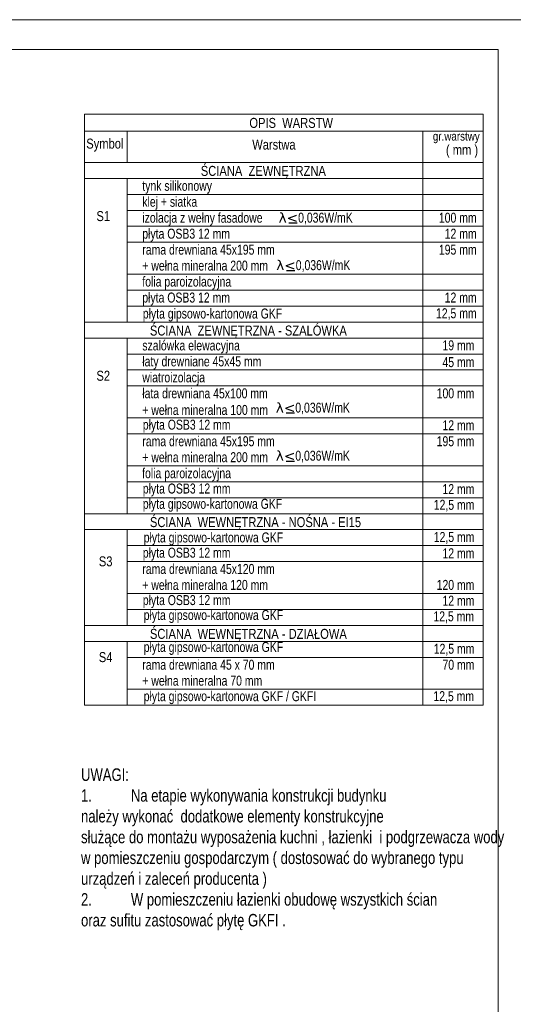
# Model space of a CAD drawing. Header units: inches. Extents: x 67073 to 287261, y -76160 to 48412.
# Tile 105 of 117: x 86821 to 87316, y -41904 to -40917. Entities that reach past the tile are written whole.
import ezdxf
from ezdxf.enums import TextEntityAlignment as Align

# ---------------------------------------------------------------- set-up
doc = ezdxf.new("R2010")
doc.units = ezdxf.units.IN
doc.header["$MEASUREMENT"] = 0
doc.layers.add('A--tabelka-opisy scian', color=7, linetype='Continuous', lineweight=0)
doc.layers.add('A--tabelka-opisy uwagi', color=7, linetype='Continuous')
doc.styles.add('1-50', font='arial.ttf', dxfattribs={"width": 0.75, "height": 12.5})
doc.styles.get("Standard").update_dxf_attribs({"font": 'ARIAL.TTF', "width": 0.75})

msp = doc.modelspace()

# ---------------------------------------------------------------- linework, layer by layer
at = {"linetype": 'Continuous', "lineweight": 30, "ltscale": 12}
for p, q in [((87098.982, -41121.25), (87090.64, -41121.25)), ((87096.594, -41168.872), (87088.252, -41168.872)), ((87096.14, -41311.657), (87087.798, -41311.657)), ((87096.14, -41359.831), (87087.798, -41359.831))]:
    msp.add_line(p, q, dxfattribs=at)
at = {"linetype": 'Continuous', "lineweight": 18}
for points in [[(85230.462, -42402.179), (87330.462, -42402.179), (87330.462, -40917.179), (85230.462, -40917.179)], [(85391.09, -42372.179), (87300.462, -42372.179), (87300.462, -40947.179), (85391.09, -40947.179)]]:
    msp.add_lwpolyline(points, close=True, dxfattribs=at)
at = {"layer": 'A--tabelka-opisy scian', "lineweight": 5}
for p, q in [((86885.59, -41604.258), (86885.59, -41011.713)), ((87285.59, -41011.713), (86885.59, -41011.713)), ((87285.59, -41604.258), (87285.59, -41011.713)), ((87285.59, -41028.78), (86885.59, -41028.78)), ((86928.461, -41060.258), (86928.461, -41028.78)), ((87225.008, -41604.258), (87225.008, -41028.78)), ((87285.59, -41060.258), (86885.59, -41060.258)), ((87285.59, -41060.258), (86885.59, -41060.258)), ((87285.59, -41076.258), (86885.59, -41076.258)), ((86928.461, -41220.258), (86928.461, -41076.258)), ((87285.59, -41092.258), (86928.461, -41092.258)), ((87285.59, -41108.258), (86928.461, -41108.258)), ((87285.59, -41124.258), (86928.461, -41124.258)), ((87285.59, -41140.258), (86928.461, -41140.258)), ((87285.59, -41172.258), (86928.461, -41172.258)), ((87285.59, -41188.258), (86928.461, -41188.258)), ((87285.59, -41204.258), (86928.461, -41204.258)), ((87285.59, -41220.258), (86885.59, -41220.258)), ((87285.59, -41220.258), (86928.461, -41220.258)), ((87285.59, -41236.258), (86885.59, -41236.258)), ((86928.461, -41412.258), (86928.461, -41236.258)), ((87285.59, -41252.258), (86928.461, -41252.258)), ((87285.59, -41268.258), (86928.461, -41268.258)), ((87285.59, -41604.258), (87285.59, -41270.547)), ((87285.59, -41284.258), (86928.461, -41284.258)), ((87285.59, -41316.258), (86928.461, -41316.258)), ((87285.59, -41332.258), (86928.461, -41332.258)), ((87285.59, -41364.258), (86928.461, -41364.258)), ((87285.59, -41380.258), (86928.461, -41380.258)), ((87285.59, -41396.258), (86928.461, -41396.258)), ((87285.59, -41412.258), (86885.59, -41412.258)), ((87285.59, -41412.258), (86885.59, -41412.258)), ((87285.59, -41412.258), (86928.461, -41412.258)), ((87285.59, -41412.258), (86928.461, -41412.258)), ((87087.093, -41428.258), (86885.59, -41428.258)), ((87285.59, -41428.258), (86928.461, -41428.258)), ((86928.461, -41524.258), (86928.461, -41428.258)), ((87285.59, -41428.258), (86928.461, -41428.258)), ((87285.59, -41444.258), (86928.461, -41444.258)), ((87285.59, -41460.258), (86928.461, -41460.258)), ((87285.59, -41492.258), (86928.461, -41492.258)), ((87285.59, -41508.258), (86928.461, -41508.258)), ((87285.59, -41524.258), (86885.59, -41524.258)), ((87285.59, -41524.258), (86928.461, -41524.258)), ((87285.59, -41524.258), (86928.461, -41524.258)), ((87087.093, -41540.258), (86885.59, -41540.258)), ((87285.59, -41540.258), (86928.461, -41540.258)), ((86928.461, -41604.258), (86928.461, -41540.258)), ((87285.59, -41540.258), (86928.461, -41540.258)), ((87285.59, -41556.258), (86928.461, -41556.258)), ((87285.59, -41588.258), (86928.461, -41588.258)), ((87285.59, -41604.258), (86885.59, -41604.258)), ((87285.59, -41604.258), (86885.59, -41604.258))]:
    msp.add_line(p, q, dxfattribs=at)

# ---------------------------------------------------------------- texts
at = {"layer": 'A--tabelka-opisy scian', "lineweight": 5, "width": 0.8}
for s, height, p in [('OPIS  WARSTW', 10, (87092.962, -41015.623)), ('gr.warstwy', 8.8, (87258.516, -41029.557)), (' ( mm )', 10, (87262.726, -41042.603)), ('S1', 10, (86904.513, -41109.024)), ('S2', 10, (86904.513, -41269.024)), ('S3', 10, (86906.931, -41455.027)), ('S4', 10, (86906.931, -41551.027))]:
    msp.add_text(s, height=height, dxfattribs=at).set_placement(p, align=Align.TOP_CENTER)
for s, p in [('Symbol', (86887.495, -41036.337)), ('Warstwa', (87053.902, -41037.358)), (' ŚCIANA  ZEWNĘTRZNA ', (86999.236, -41063.709)), (' ŚCIANA  ZEWNĘTRZNA - SZALÓWKA', (86948.228, -41223.709)), (' ŚCIANA  WEWNĘTRZNA - NOŚNA - EI15', (86948.228, -41415.709)), (' ŚCIANA  WEWNĘTRZNA - DZIAŁOWA ', (86948.228, -41527.709))]:
    msp.add_text(s, height=10, dxfattribs=at).set_placement(p, align=Align.TOP_LEFT)
at = {"layer": 'A--tabelka-opisy scian', "lineweight": 5, "char_height": 10, "attachment_point": 1, "style": '1-50'}
for s, insert, width in [('\\pxql;tynk silikonowy', (86943.696, -41078.644), 132.87092), ('\\pxql;klej + siatka', (86943.696, -41094.644), 132.87092), ('\\pxql;izolacja z wełny fasadowe   ', (86943.696, -41110.644), 245.24814), ('\\pxql;  {\\fDejaVu Serif|b0|i0|c238|p18;\\W1;λ<}0,036W/mK', (87074.506, -41110.571), 245.24814), ('\\pxqr;100 mm', (87217.773, -41110.644), 61.12961), ('\\pxql;płyta OSB3 12 mm', (86943.696, -41126.644), 132.87092), ('\\pxqr;12 mm', (87217.773, -41126.644), 61.12961), ('\\pxql;rama drewniana 45x195 mm', (86943.696, -41142.644), 142.85293), ('\\pxqr;195 mm', (87217.773, -41142.644), 61.12961), ('\\pxql;+ wełna mineralna 200 mm', (86943.696, -41158.644), 142.85293), ('\\pxql;  {\\fDejaVu Serif|b0|i0|c238|p18;\\W1;λ<}0,036W/mK', (87072.117, -41158.193), 245.24814), ('\\pxql;folia paroizolacyjna', (86943.696, -41174.644), 142.85293), ('\\pxql;płyta OSB3 12 mm', (86943.696, -41190.644), 132.87092), ('\\pxqr;12 mm', (87217.773, -41190.644), 61.12961), ('\\pxql;płyta gipsowo-kartonowa GKF', (86944.19, -41206.657), 168.97359), ('\\pxqr;12,5 mm', (87217.773, -41206.401), 61.12961), ('\\pxql;szalówka elewacyjna  ', (86943.696, -41238.644), 143.39677), ('\\pxqr;19 mm', (87215.557, -41238.526), 61.12961), ('\\pxql;łaty drewniane 45x45 mm', (86943.696, -41254.644), 132.87092), ('\\pxqr;45 mm', (87215.557, -41255.367), 61.12961), ('\\pxql;wiatroizolacja', (86943.696, -41270.644), 132.87092), ('\\pxql;łata drewniana 45x100 mm \\P\\pxql;+ wełna mineralna 100 mm', (86943.696, -41286.644), 164.69666), ('\\pxqr;100 mm', (87215.557, -41286.644), 61.12961), ('\\pxql;  {\\fDejaVu Serif|b0|i0|c238|p18;\\W1;λ<}0,036W/mK', (87071.663, -41300.978), 245.24814), ('\\pxql;płyta OSB3 12 mm', (86944.19, -41318.056), 139.90302), ('\\pxqr;12 mm', (87215.557, -41318.644), 61.12961), ('\\pxql;rama drewniana 45x195 mm', (86943.696, -41334.644), 142.85293), ('\\pxqr;195 mm', (87215.557, -41334.644), 61.12961), ('\\pxql;+ wełna mineralna 200 mm', (86943.696, -41350.644), 142.85293), ('\\pxql;  {\\fDejaVu Serif|b0|i0|c238|p18;\\W1;λ<}0,036W/mK', (87071.663, -41349.151), 245.24814), ('\\pxql;folia paroizolacyjna', (86943.526, -41366.697), 142.85293), ('\\pxql;płyta OSB3 12 mm', (86944.19, -41382.056), 139.90302), ('\\pxqr;12 mm', (87215.557, -41382.644), 61.12961), ('\\pxql;płyta gipsowo-kartonowa GKF', (86944.19, -41397.384), 139.90302), ('\\pxqr;12,5 mm', (87215.557, -41398.401), 61.12961), ('\\pxql;płyta gipsowo-kartonowa GKF', (86945.102, -41431.069), 139.90302), ('\\pxqr;12,5 mm', (87215.557, -41430.644), 61.12961), ('\\pxql;płyta OSB3 12 mm', (86944.19, -41446.357), 139.90302), ('\\pxqr;12 mm', (87215.557, -41446.945), 61.12961), ('\\pxql;rama drewniana 45x120 mm', (86943.696, -41462.644), 142.85293), ('\\pxql;+ wełna mineralna 120 mm', (86943.696, -41478.644), 142.85293), ('\\pxqr;120 mm', (87215.557, -41478.644), 61.12961), ('\\pxql;płyta OSB3 12 mm', (86944.19, -41493.866), 139.90302), ('\\pxqr;12 mm', (87215.557, -41494.454), 61.12961), ('\\pxql;płyta gipsowo-kartonowa GKF', (86945.102, -41508.819), 139.90302), ('\\pxqr;12,5 mm', (87215.211, -41510.16), 61.12961), ('\\pxql;płyta gipsowo-kartonowa GKF', (86945.102, -41540.819), 139.90302), ('\\pxqr;12,5 mm', (87215.557, -41542.644), 61.12961), ('\\pxql;rama drewniana 45 x 70 mm', (86943.696, -41558.644), 142.85293), ('\\pxqr;70 mm', (87215.557, -41558.644), 61.12961), ('\\pxql;+ wełna mineralna 70 mm', (86943.696, -41574.644), 142.85293), ('\\pxql;płyta gipsowo-kartonowa GKF / GKFI', (86945.102, -41590.16), 207.17007), ('\\pxqr;12,5 mm', (87215.211, -41590.16), 61.12961)]:
    msp.add_mtext(s, dxfattribs=dict(at, insert=insert, width=width))
at = {"layer": 'A--tabelka-opisy uwagi', "linetype": 'Continuous', "lineweight": 5, "insert": (86882.252, -41667.548), "char_height": 12.5, "width": 427.4253, "attachment_point": 1, "style": '1-50'}
msp.add_mtext('UWAGI:\\P\\pxt0.0266667;1.^INa etapie wykonywania konstrukcji budynku \\P\\pxtz;należy wykonać  dodatkowe elementy konstrukcyjne \\Psłużące do montażu wyposażenia kuchni , łazienki  i podgrzewacza wody w pomieszczeniu gospodarczym ( dostosować do wybranego typu urządzeń i zaleceń producenta )\\P\\pxt0.0266667;2.^IW pomieszczeniu łazienki obudowę wszystkich ścian \\P\\pxt0.0266667;oraz sufitu zastosować płytę GKFI .', dxfattribs=at)

doc.saveas('drawing.dxf')
